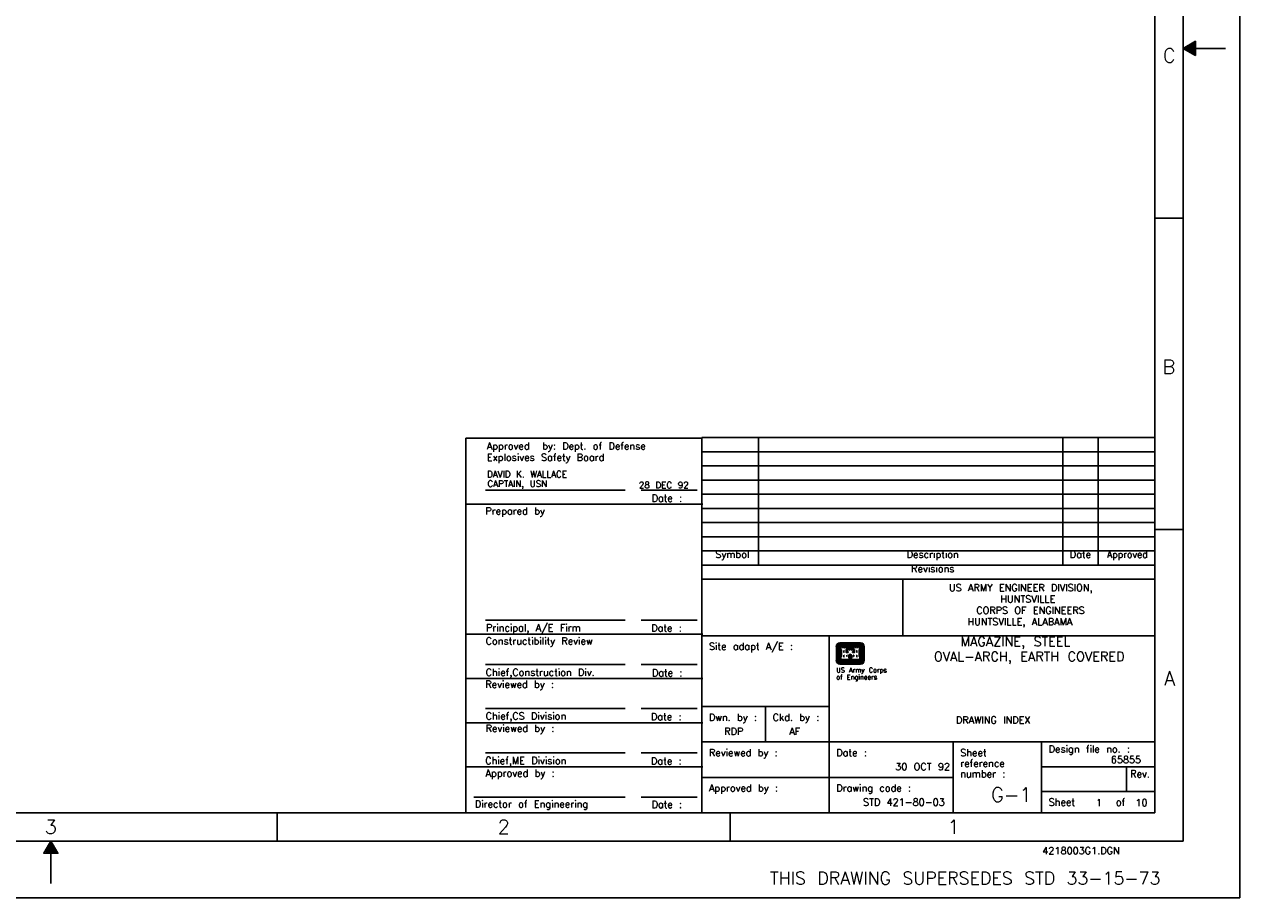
# Model space of a CAD drawing. Extents: x -7.4 to 34.6, y -51.3 to -21.3.
# Tile 3 of 4: x 13.2 to 34.6, y -51.3 to -35.8. Entities that reach past the tile are written whole.
import ezdxf
from ezdxf.enums import TextEntityAlignment as Align

# ---------------------------------------------------------------- set-up
doc = ezdxf.new("R2010")
doc.units = 0
doc.header["$MEASUREMENT"] = 0
doc.layers.add('01', color=7, linetype='CONTINUOUS')
doc.layers.add('04', color=7, linetype='CONTINUOUS')
doc.styles.add('TXT_SHX', font='txt.shx')

msp = doc.modelspace()

# ---------------------------------------------------------------- linework, layer by layer
at = {"layer": '04', "color": 7, "linetype": 'CONTINUOUS'}
for p, q in [((34.648, -51.27), (34.648, -21.27)), ((33.648, -22.27), (33.648, -50.27)), ((33.148, -22.77), (33.148, -49.77)), ((33.648, -36.27), (34.398, -36.27)), ((33.148, -39.27), (33.648, -39.27)), ((25.148, -43.145), (25.148, -45.645)), ((33.148, -43.145), (25.148, -43.145)), ((26.148, -43.145), (26.148, -45.395)), ((31.523, -43.145), (31.523, -45.395)), ((32.148, -43.145), (32.148, -45.395)), ((20.977, -43.154), (20.977, -49.779)), ((25.148, -43.154), (20.977, -43.154)), ((33.148, -43.395), (25.148, -43.395)), ((33.148, -43.645), (25.148, -43.645)), ((33.148, -43.895), (25.148, -43.895)), ((23.794, -44.071), (21.323, -44.071)), ((25.062, -44.071), (24.074, -44.071)), ((33.148, -44.145), (25.148, -44.145)), ((25.167, -44.32), (20.977, -44.32)), ((33.148, -44.395), (25.148, -44.395)), ((33.148, -44.645), (25.148, -44.645)), ((33.148, -44.77), (33.648, -44.77)), ((33.148, -44.895), (25.148, -44.895)), ((33.148, -45.145), (25.148, -45.145)), ((33.148, -45.395), (25.148, -45.395)), ((25.148, -45.645), (25.148, -49.77)), ((33.148, -45.645), (25.148, -45.645)), ((28.696, -45.645), (28.696, -46.645)), ((23.794, -46.368), (21.323, -46.368)), ((25.062, -46.368), (24.074, -46.368)), ((25.167, -46.617), (20.977, -46.617)), ((33.148, -46.645), (25.148, -46.645)), ((27.398, -46.645), (27.398, -49.77)), ((27.952, -46.77), (27.587, -46.77)), ((27.952, -46.774), (27.587, -46.774)), ((27.952, -46.779), (27.587, -46.779)), ((27.952, -46.784), (27.587, -46.784)), ((27.952, -46.789), (27.587, -46.789)), ((27.523, -46.834), (27.523, -47.08)), ((27.527, -46.834), (27.527, -47.08)), ((27.532, -46.834), (27.532, -47.08)), ((27.537, -46.834), (27.537, -47.08)), ((27.542, -46.834), (27.542, -47.08)), ((27.563, -46.834), (27.563, -47.08)), ((27.568, -46.834), (27.568, -47.08)), ((27.574, -46.834), (27.574, -47.08)), ((27.579, -46.834), (27.579, -47.08)), ((27.584, -46.834), (27.584, -47.08)), ((27.952, -46.81), (27.587, -46.81)), ((27.952, -46.815), (27.587, -46.815)), ((27.952, -46.82), (27.587, -46.82)), ((27.952, -46.825), (27.587, -46.825)), ((27.952, -46.831), (27.587, -46.831)), ((27.589, -46.834), (27.589, -47.079)), ((27.595, -46.834), (27.595, -47.073)), ((27.599, -46.887), (27.599, -47.012)), ((27.604, -46.892), (27.604, -47.007)), ((27.714, -46.836), (27.826, -46.836)), ((27.714, -46.841), (27.826, -46.841)), ((27.714, -46.846), (27.826, -46.846)), ((27.714, -46.851), (27.826, -46.851)), ((27.714, -46.856), (27.826, -46.856)), ((27.714, -46.861), (27.826, -46.861)), ((27.714, -46.867), (27.826, -46.867)), ((27.745, -47.038), (27.745, -46.997)), ((27.751, -47.038), (27.751, -46.997)), ((27.756, -47.038), (27.756, -46.997)), ((27.761, -47.038), (27.761, -46.997)), ((27.766, -47.038), (27.766, -46.997)), ((27.773, -47.038), (27.773, -46.997)), ((27.778, -47.038), (27.778, -46.997)), ((27.783, -47.038), (27.783, -46.997)), ((27.789, -47.038), (27.789, -46.997)), ((27.794, -47.038), (27.794, -46.997)), ((27.935, -46.892), (27.935, -47.007)), ((27.94, -46.887), (27.94, -47.012)), ((27.945, -46.834), (27.945, -47.073)), ((27.95, -46.834), (27.95, -47.079)), ((27.955, -46.834), (27.955, -47.08)), ((27.96, -46.834), (27.96, -47.08)), ((27.965, -46.834), (27.965, -47.08)), ((27.971, -46.834), (27.971, -47.08)), ((27.976, -46.834), (27.976, -47.08)), ((27.997, -46.834), (27.997, -47.08)), ((28.002, -46.834), (28.002, -47.08)), ((28.007, -46.834), (28.007, -47.08)), ((28.012, -46.834), (28.012, -47.08)), ((28.016, -46.834), (28.016, -47.08)), ((23.794, -47.149), (21.323, -47.149)), ((25.062, -47.149), (24.074, -47.149)), ((27.952, -47.084), (27.587, -47.084)), ((27.952, -47.089), (27.587, -47.089)), ((27.952, -47.094), (27.587, -47.094)), ((27.952, -47.099), (27.587, -47.099)), ((27.952, -47.105), (27.587, -47.105)), ((27.952, -47.125), (27.587, -47.125)), ((27.952, -47.131), (27.587, -47.131)), ((27.952, -47.136), (27.587, -47.136)), ((27.952, -47.141), (27.587, -47.141)), ((27.952, -47.145), (27.587, -47.145)), ((27.95, -47.079), (27.589, -47.079)), ((27.945, -47.073), (27.595, -47.073)), ((27.745, -47.038), (27.794, -47.038)), ((25.167, -47.398), (20.977, -47.398)), ((23.794, -47.93), (21.323, -47.93)), ((25.062, -47.93), (24.074, -47.93)), ((27.398, -47.895), (25.148, -47.895)), ((26.273, -47.895), (26.273, -48.52)), ((25.167, -48.179), (20.977, -48.179)), ((33.148, -48.52), (25.148, -48.52)), ((29.586, -48.52), (29.586, -49.77)), ((31.148, -48.52), (31.148, -49.77)), ((23.794, -48.712), (21.323, -48.712)), ((25.062, -48.712), (24.074, -48.712)), ((25.167, -48.961), (20.977, -48.961)), ((29.586, -49.145), (25.148, -49.145)), ((33.148, -48.957), (31.148, -48.957)), ((32.648, -48.957), (32.648, -49.395)), ((23.794, -49.493), (21.119, -49.493)), ((25.062, -49.493), (24.074, -49.493)), ((33.148, -49.395), (31.148, -49.395)), ((33.148, -49.77), (-4.852, -49.77)), ((17.648, -49.77), (17.648, -50.27)), ((25.648, -49.77), (25.648, -50.27)), ((33.648, -50.27), (-6.352, -50.27)), ((13.648, -50.27), (13.648, -51.02)), ((-7.352, -51.27), (34.648, -51.27))]:
    msp.add_line(p, q, dxfattribs=at)
for points in [[(33.648, -36.27), (33.865, -36.145), (33.865, -36.395)], [(27.598, -46.834), (27.598, -46.881), (27.609, -46.892), (27.609, -47.007), (27.598, -47.017), (27.598, -47.069), (27.941, -47.069), (27.941, -47.017), (27.93, -47.007), (27.93, -46.892), (27.941, -46.881), (27.941, -46.834), (27.896, -46.834), (27.861, -46.834), (27.829, -46.834), (27.829, -46.881), (27.84, -46.892), (27.84, -46.934), (27.815, -46.934), (27.815, -46.929), (27.826, -46.919), (27.826, -46.872), (27.78, -46.872), (27.746, -46.872), (27.714, -46.872), (27.714, -46.919), (27.724, -46.929), (27.724, -46.934), (27.7, -46.934), (27.7, -46.892), (27.71, -46.881), (27.71, -46.834), (27.665, -46.834), (27.63, -46.834)], [(27.604, -46.84), (27.604, -46.879), (27.614, -46.89), (27.614, -47.009), (27.604, -47.02), (27.604, -47.064), (27.936, -47.064), (27.936, -47.02), (27.925, -47.009), (27.925, -46.89), (27.936, -46.879), (27.936, -46.84), (27.904, -46.84), (27.904, -46.858), (27.901, -46.858), (27.901, -46.84), (27.869, -46.84), (27.869, -46.858), (27.866, -46.858), (27.866, -46.84), (27.834, -46.84), (27.834, -46.879), (27.845, -46.89), (27.845, -46.939), (27.81, -46.939), (27.81, -46.927), (27.82, -46.917), (27.82, -46.877), (27.788, -46.877), (27.788, -46.896), (27.786, -46.896), (27.786, -46.877), (27.754, -46.877), (27.754, -46.896), (27.751, -46.896), (27.751, -46.877), (27.719, -46.877), (27.719, -46.917), (27.73, -46.927), (27.73, -46.939), (27.694, -46.939), (27.694, -46.89), (27.705, -46.879), (27.705, -46.84), (27.673, -46.84), (27.673, -46.858), (27.67, -46.858), (27.67, -46.84), (27.638, -46.84), (27.638, -46.858), (27.636, -46.858), (27.636, -46.84)], [(27.653, -46.904), (27.653, -46.939), (27.656, -46.939), (27.656, -46.904)], [(27.653, -46.984), (27.653, -47.019), (27.656, -47.019), (27.656, -46.984)], [(27.708, -46.984), (27.708, -47.008), (27.711, -47.008), (27.711, -46.984)], [(27.831, -46.984), (27.831, -47.008), (27.828, -47.008), (27.828, -46.984)], [(27.886, -46.904), (27.886, -46.939), (27.883, -46.939), (27.883, -46.904)], [(27.886, -46.984), (27.886, -47.019), (27.883, -47.019), (27.883, -46.984)], [(13.648, -50.27), (13.773, -50.486), (13.523, -50.486)]]:
    msp.add_lwpolyline(points, close=True, dxfattribs=at)
for points in [[(33.691, -36.269), (33.844, -36.181), (33.844, -36.359), (33.691, -36.271)], [(33.73, -36.271), (33.823, -36.217), (33.823, -36.323), (33.729, -36.269)], [(33.773, -36.27), (33.802, -36.253), (33.802, -36.287), (33.776, -36.272)], [(27.708, -46.891), (27.705, -46.894), (27.705, -46.928), (27.716, -46.928), (27.708, -46.921), (27.708, -46.891)], [(27.831, -46.891), (27.834, -46.894), (27.834, -46.928), (27.823, -46.928), (27.831, -46.921), (27.831, -46.891)], [(13.649, -50.313), (13.737, -50.466), (13.559, -50.466), (13.647, -50.313)], [(13.647, -50.352), (13.701, -50.445), (13.595, -50.445), (13.649, -50.351)], [(13.648, -50.394), (13.665, -50.424), (13.631, -50.424), (13.646, -50.398)]]:
    msp.add_lwpolyline(points, dxfattribs=at)
for centre, radius, start, end in [((27.587, -46.834), 0.0554, 90, 180), ((27.587, -46.834), 0.0449, 90, 180), ((27.952, -46.834), 0.0606, 0, 90), ((27.952, -46.834), 0.0554, 0, 90), ((27.952, -46.834), 0.0501, 0, 90), ((27.952, -46.834), 0.0449, 0, 90), ((27.587, -46.834), 0.0241, 90, 180), ((27.587, -46.834), 0.0189, 90, 180), ((27.587, -46.834), 0.0137, 90, 180), ((27.778, -47), 0.0177, 103.4698, 176.0575), ((27.76, -47), 0.0125, 3.9425, 76.5302), ((27.76, -47), 0.0177, 3.9425, 76.5302), ((27.587, -47.081), 0.0554, 180, 270), ((27.587, -47.081), 0.0241, 180, 270), ((27.587, -47.081), 0.0189, 180, 270), ((27.952, -47.081), 0.0501, 270, 0), ((27.952, -47.081), 0.0554, 270, 0)]:
    msp.add_arc(centre, radius, start, end, dxfattribs=at)
for centre, major_axis, start_param, end_param in [((27.587, -46.834), (0, 0.0643), 0, 1.570796), ((27.587, -46.834), (-0.0606, 0), 4.712389, 6.283185), ((27.587, -46.834), (0, 0.0501), 0, 1.570796), ((27.952, -46.834), (0, 0.0643), 4.712389, 6.283185), ((27.587, -46.834), (-0.00848, 0), 4.712389, 6.283185), ((27.587, -46.834), (0, 0.00327), 0, 1.570796), ((27.778, -47), (-0.0324, -0.0078), 4.750756, 5.979283), ((27.778, -47), (-0.0065, 0.0273), 0, 1.266894), ((27.778, -47), (-0.0053, 0.0223), 0, 1.266894), ((27.76, -47), (-0.0223, 0.0053), 3.445495, 4.712389), ((27.778, -47), (-0.0121, -0.0029), 4.712389, 5.979283), ((27.76, -47), (-0.0273, 0.0065), 3.445495, 4.712389), ((27.76, -47), (-0.0324, 0.0078), 3.445495, 4.67512), ((27.952, -46.834), (0, 0.0241), 4.712389, 6.283185), ((27.952, -46.834), (0, 0.0189), 4.712389, 6.283185), ((27.952, -46.834), (0, 0.0137), 4.712389, 6.283185), ((27.952, -46.834), (0, 0.00848), 4.712389, 6.283185), ((27.952, -46.834), (0, 0.00327), 4.712389, 6.283185), ((27.587, -47.081), (0, -0.0643), 4.712389, 6.283185), ((27.587, -47.081), (0, -0.0606), 4.712389, 6.283185), ((27.587, -47.081), (0, -0.0501), 4.712389, 6.283185), ((27.587, -47.081), (0, -0.0449), 4.712389, 6.283185), ((27.587, -47.081), (0, -0.0137), 4.712389, 6.283185), ((27.587, -47.081), (0, -0.00848), 4.712389, 6.283185), ((27.587, -47.081), (0, -0.00327), 4.712389, 6.283185), ((27.952, -47.081), (0.0643, 0), 4.712389, 6.283185), ((27.952, -47.081), (0.0241, 0), 4.712389, 6.283185), ((27.952, -47.081), (0.0189, 0), 4.712389, 6.283185), ((27.952, -47.081), (0.0137, 0), 4.712389, 6.283185), ((27.952, -47.081), (0.00848, 0), 4.712389, 6.283185), ((27.952, -47.081), (0.00327, 0), 4.712389, 6.283185), ((27.952, -47.081), (0, -0.0449), 0, 1.570796), ((27.952, -47.081), (0, -0.0606), 0, 1.570796)]:
    msp.add_ellipse(centre, major_axis=major_axis, ratio=1, start_param=start_param, end_param=end_param, dxfattribs=at)

# ---------------------------------------------------------------- texts
at = {"layer": '01', "color": 7, "linetype": 'CONTINUOUS', "style": 'TXT_SHX'}
for s, p in [('DAVID K. WALLACE', (21.353, -43.846)), ('CAPTAIN, USN', (21.36, -44.014)), ('28 DEC 92', (24.035, -44.039))]:
    msp.add_text(s, height=0.1125, dxfattribs=at).set_placement(p)
at = {"layer": '01', "color": 7, "linetype": 'CONTINUOUS', "style": 'TXT_SHX', "width": 0.996}
msp.add_text('THIS DRAWING SUPERSEDES STD 33-15-73', height=0.226, dxfattribs=at).set_placement((29.799, -51.038), align=Align.CENTER)
at = {"layer": '04', "color": 7, "linetype": 'CONTINUOUS', "style": 'TXT_SHX'}
for s, height, p in [('C', 0.25, (33.404, -36.52)), ('B', 0.25, (33.398, -42.02)), ('Symbol', 0.125, (25.687, -45.27)), ('Description', 0.125, (29.226, -45.27)), ('Date', 0.125, (31.834, -45.27)), ('Revisions', 0.125, (29.227, -45.52)), ('    US ARMY ENGINEER DIVISION,    ', 0.125, (30.761, -45.859)), ('            HUNTSVILLE            ', 0.125, (30.848, -46.059)), ('        CORPS OF ENGINEERS        ', 0.125, (30.913, -46.259)), ('       HUNTSVILLE, ALABAMA        ', 0.125, (30.788, -46.459)), ('A', 0.25, (33.411, -47.52)), ('             DRAWING INDEX              ', 0.125, (30.286, -48.196)), ('RDP', 0.125, (25.711, -48.395)), ('AF ', 0.125, (26.844, -48.395)), ('3', 0.25, (13.648, -50.145)), ('2', 0.25, (21.648, -50.145)), ('1', 0.25, (29.594, -50.145))]:
    msp.add_text(s, height=height, dxfattribs=at).set_placement(p, align=Align.CENTER)
for s, height, p in [('Approved  by: Dept. of Defense ', 0.125, (21.35, -43.355)), ('Explosives Safety Board  ', 0.125, (21.349, -43.555)), ('Date :', 0.125, (24.26, -44.276)), ('Prepared by              ', 0.125, (21.324, -44.501)), ('Principal, A/E Firm        ', 0.125, (21.334, -46.566)), ('Date :', 0.125, (24.254, -46.571)), ('Constructibility Review', 0.125, (21.328, -46.799)), ('Site adapt A/E :', 0.125, (25.273, -46.895)), ('Chief,Construction Div.        ', 0.125, (21.328, -47.351)), ('US Army Corps', 0.08337, (27.523, -47.291)), ('Reviewed by :', 0.125, (21.323, -47.562)), ('Date :', 0.125, (24.265, -47.361)), ('of Engineers', 0.08337, (27.523, -47.416)), ('Chief,CS Division           ', 0.125, (21.328, -48.124)), ('Date :', 0.125, (24.249, -48.137)), ('Dwn. by :', 0.125, (25.273, -48.145)), ('Ckd. by :', 0.125, (26.398, -48.145)), ('Reviewed by :', 0.125, (21.327, -48.343)), ('Reviewed by :', 0.125, (25.273, -48.77)), ('Date :', 0.125, (27.523, -48.77)), ('Sheet', 0.125, (29.711, -48.77)), ('Design file no. :', 0.125, (31.273, -48.707)), ('Chief,ME Division           ', 0.125, (21.32, -48.91)), ('Date :', 0.125, (24.25, -48.919)), ('reference', 0.125, (29.711, -48.957)), ('Approved by :', 0.125, (21.327, -49.133)), ('number :', 0.125, (29.711, -49.145)), ('Rev.', 0.125, (32.713, -49.145)), ('Approved by :', 0.125, (25.273, -49.395)), ('Drawing code :', 0.125, (27.523, -49.395)), ('Director of Engineering     ', 0.125, (21.137, -49.679)), ('Date :', 0.125, (24.259, -49.686)), ('Sheet     ', 0.125, (31.273, -49.645)), ('4218003G1.DGN', 0.125, (31.161, -50.5))]:
    msp.add_text(s, height=height, dxfattribs=at).set_placement(p)
for s, height, width, p in [('Approved', 0.125, 0.95, (32.664, -45.27)), ('       MAGAZINE, STEEL       ', 0.1665, 1.001, (30.64, -46.828)), ('  OVAL-ARCH, EARTH COVERED   ', 0.1665, 1.001, (31.004, -47.093))]:
    msp.add_text(s, height=height, dxfattribs=dict(at, width=width)).set_placement(p, align=Align.CENTER)
for s, p in [('30 OCT 92', (29.531, -49.02)), ('         65855', (32.907, -48.895)), ('STD 421-80-03', (29.439, -49.645)), (' 1', (32.215, -49.653)), ('10', (33.02, -49.653))]:
    msp.add_text(s, height=0.125, dxfattribs=at).set_placement(p, align=Align.RIGHT)
at = {"layer": '04', "color": 7, "linetype": 'CONTINUOUS', "style": 'TXT_SHX', "width": 0.999}
msp.add_text(' G-1  ', height=0.2501, dxfattribs=at).set_placement((30.034, -49.576))
msp.add_text('of', height=0.125, dxfattribs=at).set_placement((32.626, -49.645), align=Align.RIGHT)

doc.saveas('drawing.dxf')
